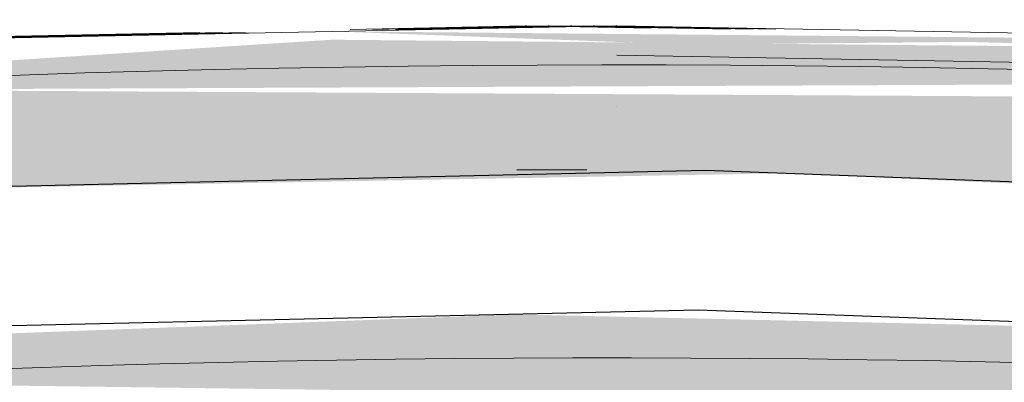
# Model space of a CAD drawing. Header units: millimetres. Extents: x -48837 to 98707, y -908 to 19261.
# Tile 57 of 143: x -37215 to -37164, y 3597 to 3616. Entities that reach past the tile are written whole.
import ezdxf

# ---------------------------------------------------------------- set-up
doc = ezdxf.new("R2010")
doc.units = ezdxf.units.MM
doc.layers.add('A-GLAZ', color=151, linetype='Continuous', lineweight=9)

# ---------------------------------------------------------------- blocks, each defined once
blk = doc.blocks.new('Skydome Long - type 1-1325392-Coupe 1')
at = {"layer": 'A-GLAZ', "lineweight": 25}
h = blk.add_hatch(color=9, dxfattribs=at)
h.paths.add_polyline_path([(-36495.658, 3303.123), (-36516.406, 3326.518), (-36507.133, 3315.071), (-36495.91, 3303.268)])
h.paths.add_polyline_path([(-37870.048, 3306), (-37863.598, 3312.451), (-37869.125, 3307.052)])
h.paths.add_polyline_path([(-37795.172, 3381.303), (-37786.728, 3387.539), (-37751.389, 3418.178), (-37791.435, 3384.693), (-37794.624, 3381.8)])
h.paths.add_polyline_path([(-36581.631, 3388.608), (-36588.789, 3395.027), (-36583.048, 3389.766)])
h.paths.add_polyline_path([(-36597.836, 3402.599), (-36598.555, 3403.244), (-36598.555, 3403.214)])
h.paths.add_polyline_path([(-36661.179, 3450.871), (-36686.507, 3468.34), (-36682.325, 3464.337), (-36661.377, 3450.974)])
h.paths.add_polyline_path([(-36740.511, 3499.774), (-36747.549, 3504.476), (-36785.466, 3523.584), (-36767.549, 3514.523), (-36741.437, 3500.243)])
h.paths.add_polyline_path([(-37617.24, 3505.589), (-37574.345, 3526.69), (-37568.635, 3529.173), (-37570.032, 3529.739), (-37615.51, 3507.075), (-37616, 3506.654)])
h.paths.add_polyline_path([(-36837.306, 3546.529), (-36843.063, 3549.317), (-36889.216, 3566.414), (-36885.687, 3564.053), (-36840.554, 3547.811)])
h.paths.add_polyline_path([(-37510.065, 3554.62), (-37500.773, 3557.979), (-37477.234, 3566.088), (-37468.924, 3568.485), (-37472.374, 3568.479), (-37509.539, 3554.841)])
h.paths.add_polyline_path([(-36936.43, 3580.223), (-36943.357, 3582.94), (-36936.922, 3580.342)])
h.paths.add_polyline_path([(-37407.983, 3586.786), (-37362.228, 3596.896), (-37369.964, 3595.984), (-37408.269, 3586.786), (-37407.989, 3586.787)])
h.paths.add_polyline_path([(-36961.866, 3587.299), (-36962.844, 3587.593), (-36962.665, 3587.518)])
h.paths.add_polyline_path([(-37040.045, 3602.93), (-37048.052, 3604.943), (-37093.177, 3610.574), (-37057.888, 3605.843), (-37040.308, 3602.962)])
h.paths.add_polyline_path([(-37304.534, 3606.654), (-37264.609, 3611.073), (-37282.095, 3609.79), (-37304.537, 3606.671)])
h.paths.add_polyline_path([(-37147.079, 3613.898), (-37152.3, 3614.534), (-37198.682, 3614.96), (-37180.158, 3614.272), (-37165.686, 3614.411), (-37147.298, 3613.906)])
h = blk.add_hatch(color=9, dxfattribs=at)
h.paths.add_polyline_path([(-37337.006, 3600.294), (-37225.08, 3611.921), (-37129.107, 3612.338), (-37152.3, 3614.091), (-37198.671, 3614.524), (-37215.196, 3613.46), (-37238.393, 3613.02), (-37258.631, 3611.168), (-37278.011, 3609.79), (-37323.959, 3603.791), (-37334.638, 3601.266)])
h.paths.add_polyline_path([(-37440.254, 3576.527), (-37337.006, 3600.294), (-37337.416, 3601.676), (-37359.851, 3596.9), (-37363.23, 3596.894), (-37407.983, 3586.786), (-37437.107, 3578.24), (-37439.548, 3576.911)])
h.paths.add_polyline_path([(-37943.167, 3208.313), (-37874.548, 3297.498), (-37798.419, 3375.219), (-37715.872, 3441.88), (-37629.145, 3497.051), (-37533.643, 3543.263), (-37440.254, 3576.527), (-37440.443, 3577.947), (-37468.924, 3568.479), (-37518.848, 3550.502), (-37564.797, 3530.932), (-37611.695, 3508.478), (-37646.415, 3489.156), (-37676.456, 3470.916), (-37679.567, 3468.094), (-37719.183, 3441.888), (-37761.29, 3409.661), (-37803.252, 3373.37), (-37843.13, 3334.351), (-37880.913, 3292.721), (-37903.313, 3265.205), (-37944.359, 3209.112)])
h.paths.add_polyline_path([(-37937.949, 3219.229), (-37936.645, 3219.941), (-37937.417, 3219.941)])
h.paths.add_polyline_path([(-37020.589, 3598.521), (-37027.162, 3600.685), (-37036.961, 3602.118), (-37093.177, 3610.139), (-37122.497, 3611.939), (-37122.497, 3610.967), (-37022.048, 3598.699)])
h.paths.add_polyline_path([(-36917.614, 3573.599), (-36927.186, 3577.742), (-36933.55, 3579.086), (-36988.177, 3593.486), (-37017.253, 3598.719), (-37017.253, 3597.714), (-36923.134, 3574.935)])
h.paths.add_polyline_path([(-36635.402, 3430.492), (-36637.845, 3433.282), (-36677.287, 3461.638), (-36686.507, 3467.136), (-36688.387, 3469.234), (-36694.322, 3472.888), (-36770.966, 3516.247), (-36802.853, 3530.955), (-36861.763, 3556.124), (-36905.188, 3571.035), (-36911.401, 3571.307), (-36812.306, 3533.939), (-36715.883, 3483.824), (-36640.922, 3434.15)])
h.paths.add_polyline_path([(-36481.942, 3284.892), (-36481.392, 3285.352), (-36490.17, 3296.739), (-36528.437, 3337.716), (-36579.746, 3387.068), (-36634.429, 3431.458), (-36635.402, 3430.492), (-36548.884, 3356.216), (-36482.238, 3285.208)])
blk.add_hatch(color=9, dxfattribs=at).paths.add_polyline_path([(-37933.987, 3202.153), (-37868.397, 3287.968), (-37792.279, 3365.977), (-37702.702, 3438.436), (-37655.963, 3470.298), (-37612.832, 3496.079), (-37564.797, 3520.988), (-37523.047, 3539.811), (-37467.38, 3560.772), (-37420.664, 3575.245), (-37369.964, 3587.761), (-37328.215, 3595.866), (-37272.548, 3603.156), (-37230.798, 3606.561), (-37175.131, 3607.578), (-37119.465, 3605.069), (-37063.798, 3598.999), (-37008.132, 3589.295), (-36966.381, 3579.752), (-36909.969, 3563.022), (-36860.378, 3544.911), (-36810.15, 3522.963), (-36764.023, 3499.404), (-36722.595, 3475.232), (-36663.844, 3436.1), (-36634.426, 3415.224), (-36562.057, 3354.126), (-36562.049, 3354.118), (-36490.426, 3277.808), (-36488.201, 3279.95), (-36489.39, 3281.154), (-36488.201, 3282.475), (-36486.419, 3281.154), (-36482.238, 3285.208), (-36558.088, 3365.218), (-36642.033, 3434.886), (-36729.799, 3492.1), (-36827.216, 3540.255), (-36927.186, 3575.915), (-37022.048, 3598.699), (-37126.458, 3611.369), (-37231.702, 3611.958), (-37342.131, 3599.114), (-37440.254, 3576.527), (-37540.06, 3540.978), (-37635.084, 3494.123), (-37731.797, 3430.199), (-37809.546, 3365.218), (-37884.88, 3285.145), (-37943.167, 3208.313), (-37937.787, 3205.198), (-37936.397, 3206.578), (-37935.248, 3205.198), (-37936.397, 3203.77), (-37935.076, 3202.883)])
h = blk.add_hatch(color=9, dxfattribs=at)
h.paths.add_polyline_path([(-37930.504, 3199.82), (-37862.914, 3287.638), (-37847.274, 3305.21), (-37815.296, 3340.175), (-37779.455, 3375.219), (-37781.077, 3375.219), (-37803.846, 3355.217), (-37870.978, 3285.208), (-37933.985, 3202.153)])
h.paths.add_polyline_path([(-36493.635, 3275.123), (-36490.426, 3277.806), (-36569.713, 3360.589), (-36647.942, 3425.562), (-36660.217, 3432.55), (-36633.431, 3411.616), (-36595.796, 3379.298), (-36550.035, 3335.214), (-36493.714, 3275.207)])
h.paths.add_polyline_path([(-37606.928, 3491.037), (-37526.413, 3529.683), (-37432.577, 3562.678), (-37328.215, 3585.957), (-37230.798, 3596.737), (-37119.299, 3595.247), (-37022.048, 3583.22), (-36922.045, 3559.017), (-36868.966, 3540.547), (-36897.294, 3550.943), (-36941.597, 3565.244), (-36994.216, 3578.824), (-37035.965, 3587.294), (-37093.301, 3595.247), (-37147.298, 3599.28), (-37189.048, 3600.234), (-37244.714, 3598.144), (-37300.381, 3592.477), (-37345.789, 3585.246), (-37397.798, 3573.79), (-37450.235, 3558.769), (-37498.591, 3541.702), (-37538.498, 3525.239), (-37592.63, 3498.754), (-37606.548, 3491.243)])
at = {"layer": 'A-GLAZ'}
for p, q in [((-37188.605, 3615.24), (-37197.709, 3615.058)), ((-37187.429, 3615.24), (-37196.532, 3615.058)), ((-37185.076, 3615.24), (-37195.356, 3615.034)), ((-37186.252, 3615.24), (-37195.356, 3615.058)), ((-37188.551, 3615.24), (-37188.605, 3615.24)), ((-37182.075, 3615.127), (-37188.551, 3615.24)), ((-37187.375, 3615.24), (-37187.429, 3615.24)), ((-37177.945, 3615.075), (-37187.375, 3615.24)), ((-37186.198, 3615.24), (-37186.252, 3615.24)), ((-37176.768, 3615.075), (-37186.198, 3615.24)), ((-37185.022, 3615.24), (-37185.076, 3615.24)), ((-37175.592, 3615.075), (-37185.022, 3615.24)), ((-37183.845, 3615.24), (-37183.899, 3615.24)), ((-37183.845, 3611.049), (-37183.853, 3611.049)), ((-37185.406, 3607.751), (-37189.048, 3607.751))]:
    blk.add_line(p, q, dxfattribs=at)
at = {"layer": 'A-GLAZ', "flags": 128}
for points in [[(-37183.899, 3615.24), (-37220.549, 3614.507), (-37257.139, 3612.309), (-37293.612, 3608.649), (-37329.91, 3603.534), (-37365.975, 3596.972), (-37401.747, 3588.972), (-37437.172, 3579.548), (-37472.191, 3568.716), (-37506.749, 3556.491), (-37540.791, 3542.895), (-37574.261, 3527.948), (-37607.108, 3511.674), (-37639.277, 3494.1), (-37670.717, 3475.253), (-37701.379, 3455.165), (-37731.213, 3433.866), (-37760.171, 3411.391), (-37788.208, 3387.777), (-37815.277, 3363.06), (-37841.337, 3337.28), (-37866.345, 3310.479)], [(-36480.387, 3286.193), (-36504.44, 3313.854), (-36529.581, 3340.531), (-36555.768, 3366.181), (-36582.96, 3390.763), (-36611.113, 3414.239), (-36640.182, 3436.57), (-36670.121, 3457.72), (-36700.882, 3477.657), (-36732.416, 3496.347), (-36764.672, 3513.762), (-36797.598, 3529.872), (-36831.142, 3544.653), (-36865.251, 3558.081), (-36899.869, 3570.134), (-36934.942, 3580.793), (-36970.412, 3590.041), (-37006.224, 3597.863), (-37042.321, 3604.247), (-37078.643, 3609.182), (-37115.135, 3612.661), (-37151.735, 3614.677), (-37183.845, 3615.24)], [(-37205.525, 3614.902), (-37225.254, 3614.507), (-37261.845, 3612.309), (-37298.318, 3608.649), (-37334.616, 3603.534), (-37370.68, 3596.972), (-37406.453, 3588.972), (-37441.878, 3579.548), (-37476.897, 3568.716), (-37511.455, 3556.491), (-37545.497, 3542.895), (-37578.967, 3527.948), (-37611.813, 3511.674), (-37643.982, 3494.1), (-37675.423, 3475.253), (-37706.085, 3455.165), (-37735.919, 3433.866), (-37764.877, 3411.391), (-37792.913, 3387.777), (-37819.983, 3363.06), (-37846.043, 3337.28), (-37871.051, 3310.479)], [(-37204.348, 3614.902), (-37224.078, 3614.507), (-37260.668, 3612.309), (-37297.142, 3608.649), (-37333.44, 3603.534), (-37369.504, 3596.972), (-37405.277, 3588.972), (-37440.701, 3579.548), (-37475.721, 3568.716), (-37510.279, 3556.491), (-37544.32, 3542.895), (-37577.791, 3527.948), (-37610.637, 3511.674), (-37642.806, 3494.1), (-37674.247, 3475.253), (-37704.908, 3455.165), (-37734.742, 3433.866), (-37763.701, 3411.391), (-37791.737, 3387.777), (-37818.807, 3363.06), (-37844.866, 3337.28), (-37869.874, 3310.479)], [(-37203.172, 3614.902), (-37222.901, 3614.507), (-37259.492, 3612.309), (-37295.965, 3608.649), (-37332.263, 3603.534), (-37368.327, 3596.972), (-37404.1, 3588.972), (-37439.525, 3579.548), (-37474.544, 3568.716), (-37509.102, 3556.491), (-37543.144, 3542.895), (-37576.614, 3527.948), (-37609.46, 3511.674), (-37641.63, 3494.1), (-37673.07, 3475.253), (-37703.732, 3455.165), (-37733.566, 3433.866), (-37762.524, 3411.391), (-37790.561, 3387.777), (-37817.63, 3363.06), (-37843.69, 3337.28), (-37868.698, 3310.479)], [(-37202.965, 3614.882), (-37221.725, 3614.507), (-37258.316, 3612.309), (-37294.789, 3608.649), (-37331.087, 3603.534), (-37367.151, 3596.972), (-37402.924, 3588.972), (-37438.348, 3579.548), (-37473.368, 3568.716), (-37507.926, 3556.491), (-37541.967, 3542.895), (-37575.438, 3527.948), (-37608.284, 3511.674), (-37640.453, 3494.1), (-37671.894, 3475.253), (-37702.555, 3455.165), (-37732.389, 3433.866), (-37761.348, 3411.391), (-37789.384, 3387.777), (-37816.454, 3363.06), (-37842.513, 3337.28), (-37867.521, 3310.479)], [(-37131.557, 3612.04), (-37151.789, 3613.154), (-37183.845, 3613.716)]]:
    blk.add_lwpolyline(points, dxfattribs=at)
at = {"layer": 'A-GLAZ', "lineweight": 25, "flags": 128}
for points in [[(-37924.004, 3203.074), (-37894.709, 3246.076), (-37862.914, 3287.263), (-37828.73, 3326.491), (-37792.279, 3363.621), (-37753.688, 3398.523), (-37713.094, 3431.072), (-37670.64, 3461.156), (-37626.476, 3488.666), (-37580.756, 3513.507), (-37533.643, 3535.592), (-37485.303, 3554.841), (-37435.905, 3571.187), (-37385.625, 3584.573), (-37334.638, 3594.952), (-37283.126, 3602.286), (-37231.269, 3606.55), (-37179.25, 3607.729), (-37127.253, 3605.82), (-37075.461, 3600.827), (-37024.057, 3592.77)], [(-37026.685, 3585.852), (-37077.351, 3593.725), (-37128.392, 3598.597), (-37179.632, 3600.45), (-37230.892, 3599.278), (-37281.994, 3595.085), (-37332.759, 3587.886), (-37383.012, 3577.706), (-37432.577, 3564.58), (-37481.281, 3548.554), (-37528.956, 3529.683), (-37575.435, 3508.034), (-37620.556, 3483.682), (-37664.163, 3456.711), (-37706.103, 3427.216), (-37746.231, 3395.299), (-37784.407, 3361.07), (-37820.498, 3324.651), (-37854.379, 3286.166), (-37885.931, 3245.75), (-37915.044, 3203.543)]]:
    blk.add_lwpolyline(points, dxfattribs=at)
at = {"layer": 'A-GLAZ'}
for centre, major_axis, start_param, end_param in [((-37183.839, 2698.767), (0, 893.897), 5.642373, 7.027406), ((-37183.837, 2698.767), (0, 899.203), 5.893804, 6.773182), ((-37183.843, 2698.767), (0, 914.445), 5.408142, 7.262949)]:
    blk.add_ellipse(centre, major_axis=major_axis, ratio=1, start_param=start_param, end_param=end_param, dxfattribs=at)

msp = doc.modelspace()

# ---------------------------------------------------------------- block references
at = {"layer": 'A-GLAZ', "lineweight": 25}
msp.add_blockref('Skydome Long - type 1-1325392-Coupe 1', (0, 0), dxfattribs=at)

doc.saveas('drawing.dxf')
